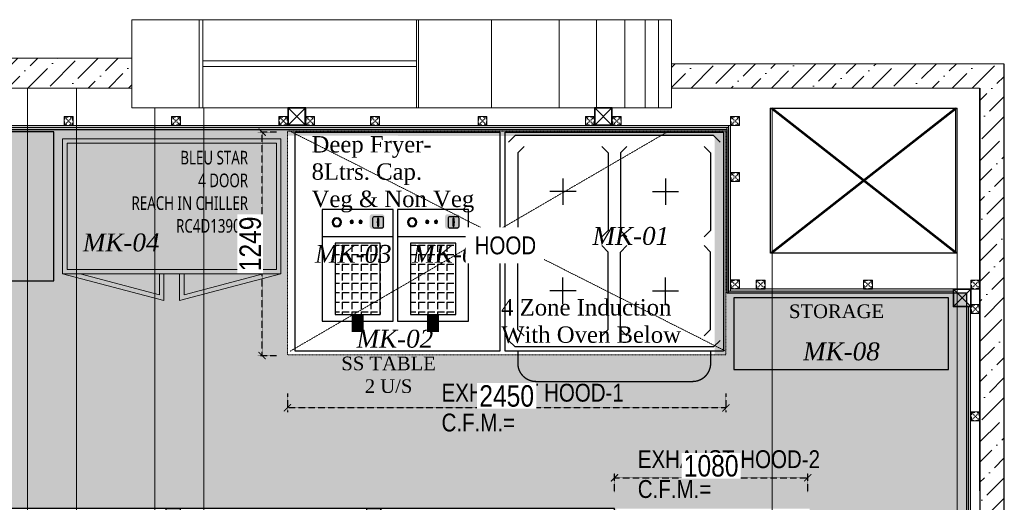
# Model space of a CAD drawing. Header units: millimetres. Extents: x -106827 to 92813, y -35754 to 7831.
# Tile 155 of 160: x 5246 to 10747, y -17565 to -14867. Entities that reach past the tile are written whole.
import ezdxf
from ezdxf.xclip import XClip

# ---------------------------------------------------------------- set-up
doc = ezdxf.new("R2010")
doc.units = ezdxf.units.MM
doc.header["$XCLIPFRAME"] = 2
doc.header["$PDMODE"] = 35
for name, pattern in [('General Arrangement Plan$0$( Hidden )', [0.375, 0.25, -0.125]), ('General Arrangement Plan$0$DASHDOT', [1, 0.5, -0.25, 0, -0.25]), ('General Arrangement Plan$1$.5', [2, 0.5, -0.5, 0.5, -0.5]), ('General Arrangement Plan$1$CORES & SETBACK$0$HIDDEN', [0.375, 0.25, -0.125]), ('General Arrangement Plan$1$HIDDEN', [0.375, 0.25, -0.125]), ('HIDDEN', [0.375, 0.25, -0.125])]:
    doc.linetypes.add(name, pattern=pattern)
for name, color, linetype in [('A-ANNO-DIMS-30', 7, 'Continuous'), ('General Arrangement Plan$1$Equipment', 5, 'Continuous'), ('General Arrangement Plan$1$Equipment Name', 7, 'Continuous'), ('General Arrangement Plan$1$IDS-DOOR', 45, 'Continuous'), ('General Arrangement Plan$1$wall', 7, 'Continuous'), ('IFF-35 HEAVY', 100, 'Continuous'), ('M-HVAC-INSULATION', 7, 'Continuous'), ('wall', 7, 'Continuous')]:
    doc.layers.add(name, color=color, linetype=linetype)
for name, color, linetype, lineweight in [('General Arrangement Plan$0$Exhaust Hood', 6, 'Continuous', 13), ('General Arrangement Plan$0$KITCHEN EQUIPMENT', 74, 'Continuous', 15), ('General Arrangement Plan$0$TEXT', 7, 'Continuous', 5), ('General Arrangement Plan$1$BEAM', 113, 'Continuous', 9), ('General Arrangement Plan$1$MEI- EXISTING WALLS', 1, 'Continuous', 15), ('General Arrangement Plan$1$PLASTER', 252, 'Continuous', 13), ('General Arrangement Plan$1$TILES', 104, 'Continuous', 9), ('General Arrangement Plan$1$TXT', 6, 'Continuous', 20), ('General Arrangement Plan$1$Wall Hatch', 8, 'Continuous', 0), ('HVAC EXISTING DUCT', 26, 'Continuous', 15)]:
    doc.layers.add(name, color=color, linetype=linetype, lineweight=lineweight)
doc.layers.add('General Arrangement Plan$1$MH- (Structural Elements)Strc-4', color=7, linetype='Continuous', lineweight=0, true_color=0xb85b00)
doc.layers.add('General Arrangement Plan$1$MS', color=7, linetype='Continuous', lineweight=0, true_color=0x3c5977)
doc.styles.add('General Arrangement Plan$1$Standard', font='ARIALN.TTF')
doc.styles.add('General Arrangement Plan$1$style12', font='BOOKOSI.TTF')
doc.styles.get("Standard").update_dxf_attribs({"font": 'ARIALN.TTF'})
doc.dimstyles.new('TFS-Dim', dxfattribs={"dimtxt": 120, "dimasz": 40, "dimexe": 25, "dimexo": 25, "dimgap": 4.5, "dimtad": 1, "dimdec": 0, "dimzin": 0, "dimdsep": 46, "dimtxsty": 'Standard', "dimblk": 'ARCHTICK', "dimcen": 0.09, "dimdle": 2, "dimclrd": 256, "dimclre": 8, "dimadec": 0, "dimazin": 0, "dimtfac": 1, "dimtdec": 0, "dimtofl": 0, "dimtmove": 1, "dimatfit": 3, "dimfxl": 1, "dimtolj": 1, "dimtzin": 0, "dimlwd": -1, "dimlwe": -1, "dimarcsym": 0})
pattern_1 = [(45, (0, 0), (1e-12, 8.838834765), [6.25, -6.25]), (135, (4.4194, 4.4194), (-8.838834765, 1e-12), [6.25, -6.25])]
pattern_2 = [(172.5, (-726867.071, -969433.78), (-6.58963561, -7.03506592), [0, -7.6, 0, -8.5, 0, -8.125]), (142.5, (-726867.071, -969433.78), (-16.23489865, -3.72068755), [0, -4.1, 0, -6.85, 0, -2.625]), (102.5, (-726862.722, -969438.128), (-11.030161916, 10.990146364), [0, -2.5, 0, -9, 0, -11.75]), (92.5, (-726862.722, -969438.128), (-13.73131425, 7.52521082), [0, -1.25, 0, -5.9, 0, -6.75])]

# ---------------------------------------------------------------- blocks, each defined once
blk = doc.blocks.new('General Arrangement Plan$1$VDVEV')
at = {"layer": 'General Arrangement Plan$1$MH- (Structural Elements)Strc-4', "lineweight": 5}
blk.add_lwpolyline([(490.4, 2629.6), (490.4, 3005.2), (0, 3005.2), (0, 2629.6)], dxfattribs=at)
at = {"layer": 'General Arrangement Plan$1$MH- (Structural Elements)Strc-4', "lineweight": 9}
for points in [[(490.4, 2608.7), (490.4, 2629.6), (0, 2629.6), (0, 2608.7)], [(490.4, 1419.1), (0, 1419.1), (0, 1408.7), (490.4, 1408.7)]]:
    blk.add_lwpolyline(points, close=True, dxfattribs=at)
for points in [[(0, 2608.7), (0, 1419.1)], [(229.6, 1419.1), (229.6, 2608.7)], [(260.9, 1419.1), (260.9, 2608.7)], [(490.4, 1419.1), (490.4, 2608.7)], [(0, 1408.7), (0, 0), (490.4, 0), (490.4, 1408.7)], [(0, 1001.7), (490.4, 1001.7)]]:
    blk.add_lwpolyline(points, dxfattribs=at)
at = {"layer": 'General Arrangement Plan$1$MH- (Structural Elements)Strc-4', "lineweight": 0}
for points in [[(0, 626.1), (490.4, 626.1)], [(0, 417.4), (490.4, 417.4)], [(0, 260.9), (490.4, 260.9)], [(0, 146.1), (490.4, 146.1)], [(0, 73), (490.4, 73)]]:
    blk.add_lwpolyline(points, dxfattribs=at)
blk = doc.blocks.new('General Arrangement Plan$1$A$C08D46EED')
at = {"lineweight": 0}
for p, q in [((-523.2, 710.2), (-440.8, 609.6)), ((-1219.8, 140, 0), (-1137.4, 39.4))]:
    blk.add_line(p, q, dxfattribs=at)
at = {"linetype": 'Continuous', "lineweight": 0, "const_width": 6}
blk.add_lwpolyline([(-440.8, 609.6), (-523.2, 710.2), (-569.6, 672.2), (-525.3, 618), (-513.6, 627.5), (-475.6, 581.1)], close=True, dxfattribs=at)
blk.add_lwpolyline([(-440.8, 609.6), (-523.2, 710.2), (-569.6, 672.2), (-525.3, 618), (-513.6, 627.5), (-475.6, 581.1)], close=True, dxfattribs=at)
at = {"lineweight": 0}
blk.add_lwpolyline([(-513.6, 627.5), (-560.1, 589.5), (-46.4, -38), (0, 0)], close=True, dxfattribs=at)
blk.add_lwpolyline([(-513.6, 627.5), (-560.1, 589.5), (-46.4, -38), (0, 0)], close=True, dxfattribs=at)
at = {"linetype": 'Continuous', "lineweight": 0, "const_width": 6, "elevation": 0}
blk.add_lwpolyline([(-1138.2, 38.8), (-1220.6, 139.4), (-1174.1, 177.4), (-1129.8, 123.2), (-1141.4, 113.7), (-1103.4, 67.3)], close=True, dxfattribs=at)
blk.add_lwpolyline([(-1138.2, 38.8), (-1220.6, 139.4), (-1174.1, 177.4), (-1129.8, 123.2), (-1141.4, 113.7), (-1103.4, 67.3)], close=True, dxfattribs=at)
at = {"color": 8, "linetype": 'General Arrangement Plan$1$HIDDEN', "ltscale": 0.025}
blk.add_arc((-511.6, 632, 0), 815.6, 219.45, 304.7707, dxfattribs=at)
blk = doc.blocks.new('General Arrangement Plan$1$A$C974a59a5')
at = {"layer": 'General Arrangement Plan$1$Equipment', "linetype": 'Continuous'}
h = blk.add_hatch(color=2, dxfattribs=at)
h.dxf.hatch_style = 1
h.paths.add_polyline_path([(41, -17.4, 0.414214), (32.1, -26.4), (32.1, -62.2, 0.414214), (41, -71.1), (76.9, -71.1, 0.414214), (85.8, -62.2), (85.8, -26.4, 0.414214), (76.9, -17.4)])
h = blk.add_hatch(color=256, dxfattribs=at)
h.dxf.hatch_style = 1
h.paths.add_polyline_path([(223.5, -46.9, 1), (189.8, -46.9, 1)])
h.paths.add_polyline_path([(220.2, -46.9, 1), (193.1, -46.9, 1)], flags=16)
h = blk.add_hatch(color=1, dxfattribs=at)
h.dxf.hatch_style = 1
h.paths.add_polyline_path([(113.1, -45.6, -1), (125.3, -45.6, -1)])
h = blk.add_hatch(color=2, dxfattribs=at)
h.dxf.hatch_style = 1
h.paths.add_polyline_path([(145.5, -45.6, -1), (157.6, -45.6, -1)])
h = blk.add_hatch(dxfattribs=at)
h.set_pattern_fill('ANGLE', color=251, scale=5, angle=180)
h.set_pattern_definition([(180, (-22665710.864, 7389292.22), (-4e-15, -34.925), [25.4, -9.525]), (270, (-22665710.864, 7389292.22), (34.925, -6e-15), [25.4, -9.525])])
h.paths.add_polyline_path([(47.1, -385), (212.9, -385), (212.9, -123.5), (47.1, -123.5)])
blk.add_line((0, -100), (260, -100), dxfattribs=at)
for points in [[(0, 0), (260, 0), (260, -410), (0, -410)], [(47.1, -123.5), (212.9, -123.5), (212.9, -385), (47.1, -385)]]:
    blk.add_lwpolyline(points, close=True, dxfattribs=at)
blk.add_lwpolyline([(41.4, -26.7), (68.5, -26.7, -0.414214), (75.2, -33.4), (75.2, -60.5, -0.414214), (68.5, -67.2), (41.4, -67.2, -0.414214), (34.7, -60.5), (34.7, -33.4, -0.414214)], format="xyb", close=True, dxfattribs=at)
at = {"layer": 'General Arrangement Plan$1$Equipment', "const_width": 44.2}
blk.add_lwpolyline([(130, -385), (129.7, -449)], dxfattribs=at)
at = {"layer": 'General Arrangement Plan$1$Equipment', "linetype": 'Continuous'}
for centre, radius in [((206.6, -46.9), 16.9), ((206.6, -46.9), 13.5), ((119.2, -45.6), 6.08), ((151.5, -45.6), 6.08)]:
    blk.add_circle(centre, radius, dxfattribs=at)
blk.add_ellipse((54.9, -46.9), major_axis=(0, -16), ratio=0.192581, dxfattribs=at)
blk = doc.blocks.new('General Arrangement Plan$1$A$C46ca8d90')
at = {"layer": 'General Arrangement Plan$1$Equipment', "color": 251}
for p, q in [((-787.9, 767.3, 0.7), (-763.6, 791.5, 0.7)), ((-763.6, 791.5, 0.7), (-36.4, 791.5, 0.7)), ((-12.1, 767.3, 0.7), (-36.4, 791.5, 0.7)), ((-753.3, 727.6, 0.7), (-730, 751, 0.7)), ((-753.3, 727.6, 0.7), (-753.3, 443.4, 0.7)), ((-445.8, 751, 0.7), (-422.4, 727.6, 0.7)), ((-422.4, 727.6, 0.7), (-422.4, 443.4, 0.7)), ((-354.2, 751, 0.7), (-377.6, 727.6, 0.7)), ((-377.6, 727.6, 0.7), (-377.6, 443.4, 0.7)), ((-46.7, 727.6, 0.7), (-70, 751, 0.7)), ((-46.7, 727.6, 0.7), (-46.7, 443.4, 0.7)), ((-587.9, 633.6, 0.7), (-587.9, 537.3, 0.7)), ((-212.1, 633.6, 0.7), (-212.1, 537.3, 0.7)), ((-539.7, 585.5, 0.7), (-636, 585.5, 0.7)), ((-260.3, 585.5, 0.7), (-164, 585.5, 0.7)), ((-753.3, 443.4, 0.7), (-730, 420, 0.7)), ((-422.4, 443.4, 0.7), (-445.8, 420, 0.7)), ((-377.6, 443.4, 0.7), (-354.2, 420, 0.7)), ((-46.7, 443.4, 0.7), (-70, 420, 0.7)), ((-753.3, 364, 0.7), (-730, 387.4, 0.7)), ((-753.3, 79.7, 0.7), (-753.3, 364, 0.7)), ((-422.4, 364, 0.7), (-445.8, 387.4, 0.7)), ((-422.4, 79.7, 0.7), (-422.4, 364, 0.7)), ((-377.6, 364, 0.7), (-354.2, 387.4, 0.7)), ((-377.6, 79.7, 0.7), (-377.6, 364, 0.7)), ((-46.7, 364, 0.7), (-70, 387.4, 0.7)), ((-46.7, 79.7, 0.7), (-46.7, 364, 0.7)), ((-587.9, 173.7, 0.7), (-587.9, 270, 0.7)), ((-212.1, 173.7, 0.7), (-212.1, 270, 0.7)), ((-539.7, 221.8, 0.7), (-636, 221.8, 0.7)), ((-260.3, 221.8, 0.7), (-164, 221.8, 0.7)), ((-753.3, 79.7, 0.7), (-730, 56.3, 0.7)), ((-445.8, 56.3, 0.7), (-422.4, 79.7, 0.7)), ((-354.2, 56.3, 0.7), (-377.6, 79.7, 0.7)), ((-46.7, 79.7, 0.7), (-70, 56.3, 0.7)), ((-787.9, 40, 0.7), (-763.6, 15.8, 0.7)), ((-12.1, 40, 0.7), (-36.4, 15.8, 0.7)), ((-763.6, 15.8, 0.7), (-36.4, 15.8, 0.7))]:
    blk.add_line(p, q, dxfattribs=at)
at = {"layer": 'General Arrangement Plan$1$Equipment'}
blk.add_lwpolyline([(-800, 0), (0, 0), (0, 803.7), (-800, 803.7)], close=True, dxfattribs=at)
blk = doc.blocks.new('General Arrangement Plan$1$A$C0642dd72')
at = {"layer": 'General Arrangement Plan$1$MS', "ltscale": 10}
for p, q in [((10587.9, 12649.7), (10687.9, 12749.7)), ((10687.9, 12649.7), (10587.9, 12749.7)), ((12300.7, 12649.7), (12400.7, 12749.7)), ((12400.7, 12649.7), (12300.7, 12749.7)), ((14305.3, 11636.5), (14405.3, 11736.5)), ((14405.3, 11636.5), (14305.3, 11736.5))]:
    blk.add_line(p, q, dxfattribs=at)
for points in [[(10587.9, 12649.7), (10687.9, 12649.7), (10687.9, 12749.7), (10587.9, 12749.7)], [(10591.9, 12653.7), (10683.9, 12653.7), (10683.9, 12745.7), (10591.9, 12745.7)], [(12300.7, 12649.7), (12400.7, 12649.7), (12400.7, 12749.7), (12300.7, 12749.7)], [(12304.7, 12653.7), (12396.7, 12653.7), (12396.7, 12745.7), (12304.7, 12745.7)], [(14305.3, 11636.5), (14405.3, 11636.5), (14405.3, 11736.5), (14305.3, 11736.5)], [(14309.3, 11640.5), (14401.3, 11640.5), (14401.3, 11732.5), (14309.3, 11732.5)]]:
    blk.add_lwpolyline(points, close=True, dxfattribs=at)
blk = doc.blocks.new('*U211')
at = {"layer": 'General Arrangement Plan$1$TILES'}
h = blk.add_hatch(dxfattribs=at)
h.set_pattern_fill('ZIGZAG', color=256, scale=50, angle=45)
h.set_pattern_definition(pattern_1)
h.paths.add_polyline_path([(98753.1, -854001.2), (105382.5, -854001.2), (105382.5, -853991.2), (98753.1, -853991.2)])
blk.add_lwpolyline([(105382.5, -854001.2), (105382.5, -853991.2), (98753.1, -853991.2), (98753.1, -854001.2)], close=True, dxfattribs=at)
blk = doc.blocks.new('*U221')
at = {"layer": 'General Arrangement Plan$1$PLASTER'}
h = blk.add_hatch(dxfattribs=at)
h.set_pattern_fill('AR-SAND', color=256, scale=5, angle=90)
h.set_pattern_definition(pattern_2)
h.paths.add_polyline_path([(127101.9, -848202.3), (127101.9, -848190.3), (119264.1, -848190.3), (119264.1, -848202.3)])
blk.add_lwpolyline([(127101.9, -848202.3), (127101.9, -848190.3), (119264.1, -848190.3), (119264.1, -848202.3)], close=True, dxfattribs=at)
blk = doc.blocks.new('General Arrangement Plan$1$A$C25013FFA')
at = {"layer": 'General Arrangement Plan$1$MS', "linetype": 'General Arrangement Plan$1$CORES & SETBACK$0$HIDDEN', "ltscale": 25}
for p, q in [((-9, 60), (35, 16)), ((35, 60), (-9, 16))]:
    blk.add_line(p, q, dxfattribs=at)
at = {"layer": 'General Arrangement Plan$1$MS', "ltscale": 25}
blk.add_lwpolyline([(-12, 13), (38, 13), (38, 63), (-12, 63)], close=True, dxfattribs=at)
blk.add_lwpolyline([(-12, 13), (38, 13), (38, 63), (-12, 63)], close=True, dxfattribs=at)
at = {"layer": 'General Arrangement Plan$1$MS', "linetype": 'General Arrangement Plan$1$.5', "ltscale": 25}
blk.add_lwpolyline([(-9, 16), (35, 16), (35, 60), (-9, 60)], close=True, dxfattribs=at)
blk = doc.blocks.new('*U224')
at = {"layer": 'General Arrangement Plan$1$TILES'}
h = blk.add_hatch(dxfattribs=at)
h.set_pattern_fill('ZIGZAG', color=256, scale=50, angle=45)
h.set_pattern_definition(pattern_1)
h.paths.add_polyline_path([(98763.1, -853991.2), (98763.1, -854001.2), (100018.5, -854001.2), (100018.5, -853991.2)])
blk.add_lwpolyline([(100018.5, -854001.2), (100018.5, -853991.2), (98763.1, -853991.2), (98763.1, -854001.2)], close=True, dxfattribs=at)
blk = doc.blocks.new('*U225')
at = {"layer": 'General Arrangement Plan$1$PLASTER'}
h = blk.add_hatch(dxfattribs=at)
h.set_pattern_fill('AR-SAND', color=256, scale=5, angle=90)
h.set_pattern_definition(pattern_2)
h.paths.add_polyline_path([(120529.6, -848202.3), (120529.6, -848190.3), (119286.1, -848190.3), (119286.1, -848202.3)])
blk.add_lwpolyline([(120529.6, -848202.3), (120529.6, -848190.3), (119286.1, -848190.3), (119286.1, -848202.3)], close=True, dxfattribs=at)
blk = doc.blocks.new('*U226')
at = {"layer": 'General Arrangement Plan$1$TILES'}
h = blk.add_hatch(dxfattribs=at)
h.set_pattern_fill('ZIGZAG', color=256, scale=50, angle=45)
h.set_pattern_definition(pattern_1)
h.paths.add_polyline_path([(99095.5, -853991.2), (99095.5, -854001.2), (100018.5, -854001.2), (100018.5, -853991.2)])
blk.add_lwpolyline([(100018.5, -854001.2), (100018.5, -853991.2), (99095.5, -853991.2), (99095.5, -854001.2)], close=True, dxfattribs=at)
blk = doc.blocks.new('*U208')
at = {"layer": 'General Arrangement Plan$1$PLASTER'}
h = blk.add_hatch(dxfattribs=at)
h.set_pattern_fill('AR-SAND', color=256, scale=5, angle=90)
h.set_pattern_definition(pattern_2)
h.paths.add_polyline_path([(120519.6, -848202.3), (120519.6, -848190.3), (119594.5, -848190.3), (119594.5, -848202.3)])
blk.add_lwpolyline([(120519.6, -848202.3), (120519.6, -848190.3), (119594.5, -848190.3), (119594.5, -848202.3)], close=True, dxfattribs=at)
blk = doc.blocks.new('*U201')
at = {"layer": 'General Arrangement Plan$1$TILES'}
h = blk.add_hatch(dxfattribs=at)
h.set_pattern_fill('ZIGZAG', color=256, scale=50, angle=45)
h.set_pattern_definition(pattern_1)
h.paths.add_polyline_path([(100018.5, -854001.2), (100018.5, -853991.2), (91188.8, -853991.2), (91188.8, -854001.2)])
blk.add_lwpolyline([(100018.5, -854001.2), (100018.5, -853991.2), (91188.8, -853991.2), (91188.8, -854001.2)], close=True, dxfattribs=at)
blk = doc.blocks.new('*U202')
at = {"layer": 'General Arrangement Plan$1$PLASTER'}
h = blk.add_hatch(dxfattribs=at)
h.set_pattern_fill('AR-SAND', color=256, scale=5, angle=90)
h.set_pattern_definition(pattern_2)
h.paths.add_polyline_path([(120539.6, -848202.3), (120539.6, -848190.3), (111689.8, -848190.3), (111689.8, -848202.3)])
blk.add_lwpolyline([(120539.6, -848202.3), (120539.6, -848190.3), (111689.8, -848190.3), (111689.8, -848202.3)], close=True, dxfattribs=at)
blk = doc.blocks.new('General Arrangement Plan')
at = {"layer": 'General Arrangement Plan$1$Wall Hatch', "true_color": 0xc7c8ca}
h = blk.add_hatch(dxfattribs=at)
h.set_pattern_fill('ANSI36', color=9, scale=25)
h.paths.add_polyline_path([(3100.4, 14050.1), (9916.9, 14050.1), (9916.9, 13882.8), (3100.4, 13882.8)])
h = blk.add_hatch(dxfattribs=at)
h.set_pattern_fill('ANSI36', color=9, scale=25)
h.paths.add_polyline_path([(12932.4, 14018.9), (12932.4, 13882.8), (14653.2, 13882.8), (14656, 4873.7), (14791.6, 4873.7), (14788.9, 14018.6)])
at = {"layer": 'General Arrangement Plan$0$Exhaust Hood', "linetype": 'General Arrangement Plan$0$DASHDOT', "ltscale": 0.25}
for p, q in [((10801.2, 12411.9), (12915.8, 13641.9)), ((10801.2, 13641.9), (13236.4, 12411.9))]:
    blk.add_line(p, q, dxfattribs=at)
blk.add_lwpolyline([(13236.4, 13641.9), (13236.4, 12391.9), (10786.2, 12391.9), (10786.2, 13641.9)], close=True, dxfattribs=at)
at = {"layer": 'General Arrangement Plan$0$KITCHEN EQUIPMENT'}
for points in [[(10750.2, 13599.2), (10750.2, 12844.2), (9530.2, 12844.2), (9530.2, 13599.2)], [(10725.2, 13574.2), (10725.2, 12869.2), (9555.2, 12869.2), (9555.2, 13574.2)]]:
    blk.add_lwpolyline(points, close=True, dxfattribs=at)
for points in [[(10096.1, 12844.2), (10096.1, 12695.6), (9530.2, 12844.2)], [(10071.1, 12844.2), (10071.1, 12728), (9628.7, 12844.2)], [(10184.2, 12844.2), (10184.2, 12695.6), (10750.2, 12844.2)], [(10209.2, 12844.2), (10209.2, 12728), (10651.7, 12844.2)]]:
    blk.add_lwpolyline(points, dxfattribs=at)
at = {"layer": 'General Arrangement Plan$1$BEAM', "linetype": 'General Arrangement Plan$0$( Hidden )', "ltscale": 11}
for points in [[(9607.6, 13882.8), (9607.6, 877.8), (9334.2, 877.8), (9334.2, 13882.8)], [(10318.6, 13772.8), (10318.6, 877.8), (10045.1, 877.8), (10045.1, 13772.8)]]:
    blk.add_lwpolyline(points, close=True, dxfattribs=at)
at = {"layer": 'General Arrangement Plan$1$Equipment'}
for points in [[(7982.4, 12804.8), (9482.3, 12804.8), (9482.3, 13639), (7982.4, 13639)], [(11972.6, 12412.7), (10829.6, 12412.7), (10829.6, 13636.7), (11972.6, 13636.7)], [(11972.6, 12412.7), (10829.6, 12412.7), (10829.6, 13636.7), (11972.6, 13636.7)], [(13280.8, 12310.2), (14480.4, 12310.2), (14480.4, 12710.4), (13280.8, 12710.4)]]:
    blk.add_lwpolyline(points, close=True, dxfattribs=at)
at = {"layer": 'General Arrangement Plan$1$Equipment', "const_width": 7.62}
blk.add_lwpolyline([(13150.9, 12411.9), (13150.9, 12344.4, -0.414214), (13049.3, 12242.8), (12175.6, 12242.8, -0.414214), (12073.9, 12344.4), (12073.9, 12411.9)], format="xyb", dxfattribs=at)
at = {"layer": 'General Arrangement Plan$1$MEI- EXISTING WALLS', "color": 18, "true_color": 0x000000}
for p, q in [((14788.9, 14018.6), (12932.4, 14018.5)), ((14791.5, 4871.9), (14791.5, 14018.6)), ((14653.2, 13882.9), (12932.4, 13882.8)), ((14656, 5036.9), (14656, 13882.8))]:
    blk.add_line(p, q, dxfattribs=at)
blk.add_lwpolyline([(9916.9, 14050.2), (3094.3, 14050.1), (3094.3, 13882.8), (9916.9, 13882.8), (9916.9, 14050.2)], dxfattribs=at)
at = {"layer": 'General Arrangement Plan$1$MH- (Structural Elements)Strc-4'}
blk.add_lwpolyline([(3100.4, 14050.1), (9916.9, 14050.1), (9916.9, 13882.8), (3100.4, 13882.8)], close=True, dxfattribs=at)
blk.add_lwpolyline([(12932.4, 14018.9), (12932.4, 13882.8), (14653.2, 13882.8), (14656, 4873.7), (14791.6, 4873.7), (14788.9, 14018.6), (12932.4, 14018.9)], dxfattribs=at)
at = {"layer": 'General Arrangement Plan$1$wall', "color": 251, "ltscale": 5, "true_color": 0x636466}
blk.add_lwpolyline([(14518, 13771.2), (14518, 12960.5), (13484.5, 12960.5), (13484.5, 13771.2)], close=True, dxfattribs=at)
for points in [[(14518, 12960.5), (13484.5, 13771.2)], [(14518, 13771.2), (13484.5, 12960.5)]]:
    blk.add_lwpolyline(points, dxfattribs=at)
at = {"layer": 'General Arrangement Plan$1$Wall Hatch'}
blk.add_lwpolyline([(9916.9, 14265), (12932.4, 14265), (12932.4, 13772.8), (9916.9, 13772.8)], close=True, dxfattribs=at)
at = {"layer": 'General Arrangement Plan$1$Equipment', "xscale": -1.524003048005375, "yscale": 1.524003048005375, "zscale": 1.524003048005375}
for name, p in [('General Arrangement Plan$1$A$C46ca8d90', (12002.8, 12411.9)), ('General Arrangement Plan$1$A$C974a59a5', (11377, 13204.1)), ('General Arrangement Plan$1$A$C974a59a5', (11798.2, 13204.1))]:
    blk.add_blockref(name, p, dxfattribs=at)
at = {"layer": 'General Arrangement Plan$1$IDS-DOOR', "color": 1, "xscale": 1.331512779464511, "yscale": 1.331512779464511, "zscale": 1.331512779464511, "rotation": 320.6991735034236}
blk.add_blockref('General Arrangement Plan$1$A$C08D46EED', (11248.6, 10359.5), dxfattribs=at)
at = {"layer": 'General Arrangement Plan$1$MH- (Structural Elements)Strc-4', "xscale": 1.003446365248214, "yscale": 1.003446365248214, "zscale": 1.003446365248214, "rotation": 90}
blk.add_blockref('General Arrangement Plan$1$VDVEV', (12932.4, 13772.8), dxfattribs=at)
at = {"layer": 'General Arrangement Plan$1$MS', "ltscale": 10}
blk.add_blockref('General Arrangement Plan$1$A$C0642dd72', (200.7, 1023.9), dxfattribs=at)
at = {"layer": 'General Arrangement Plan$1$MS', "ltscale": 25, "rotation": 180}
for p in [(9576.6, 13736.6), (10176.6, 13736.6), (10776.6, 13736.6), (12639.4, 13736.7), (13300.5, 13736.7), (13300.5, 13423.6), (13300.5, 12823.6), (13443, 12822.6), (14043, 12822.6), (14643, 12822.6), (14643, 12685.7), (14643, 12085.7)]:
    blk.add_blockref('General Arrangement Plan$1$A$C25013FFA', p, dxfattribs=at)
at = {"layer": 'General Arrangement Plan$1$MS', "ltscale": 25, "xscale": -1, "rotation": 180}
for p in [(10900.6, 13736.6), (11263.4, 13736.7), (11863.4, 13736.7), (12463.4, 13736.7)]:
    blk.add_blockref('General Arrangement Plan$1$A$C25013FFA', p, dxfattribs=at)
at = {"layer": 'General Arrangement Plan$1$PLASTER', "xscale": -1}
for name, p, rotation in [('*U202', (-107289.1, -834528.7), 180), ('*U208', (-834939.8, 133268.2), 90), ('*U225', (-106023.6, -835441.7), 180), ('*U221', (-833599.4, 131924.6), 90)]:
    blk.add_blockref(name, p, dxfattribs=dict(at, rotation=rotation))
at = {"layer": 'General Arrangement Plan$1$TILES'}
for name, p in [('*U201', (-86778, 867652.9)), ('*U224', (-85512.6, 866739.8))]:
    blk.add_blockref(name, p, dxfattribs=at)
for name, p, rotation in [('*U226', (867241.7, 112757.2), 270), ('*U211', (868582.2, 111413.5), 269.9999999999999)]:
    blk.add_blockref(name, p, dxfattribs=dict(at, rotation=rotation))
at = {"layer": 'General Arrangement Plan$0$TEXT', "color": 1, "char_height": 100, "attachment_point": 7, "style": 'General Arrangement Plan$1$Standard'}
for s, insert in [('{\\fTimes New Roman|b0|i1|c0|p18;MK-01}', (12491, 13005)), ('{\\fTimes New Roman|b0|i1|c0|p18;MK-04}', (9643.7, 12968.5)), ('{\\fTimes New Roman|b0|i1|c0|p18;MK-03}', (10940.5, 12904.7)), ('{\\fTimes New Roman|b0|i1|c0|p18;MK-03}', (11484.2, 12904.7)), ('{\\fTimes New Roman|b0|i1|c0|p18;MK-02}', (11172.8, 12430.5)), ('{\\fTimes New Roman|b0|i1|c0|p18;MK-08}', (13667.6, 12359.8))]:
    blk.add_mtext(s, dxfattribs=dict(at, insert=insert))
at = {"layer": 'General Arrangement Plan$1$Equipment Name', "color": 0, "style": 'General Arrangement Plan$1$style12'}
for s, insert, char_height, width, attachment_point in [('{\\fMicrosoft YaHei UI|b0|i0|c0|p34;\\W0.75;BLEU STAR \\P4 DOOR \\PREACH IN CHILLER \\PRC4D1390E}', (10566.6, 13532.1), 76.2, 665.805, 3), ('\\A1;\\pxql;{\\C256;Deep Fryer-\\P8Ltrs. Cap. \\PVeg & Non Veg}', (12085, 13187.8), 91.44, 1163.721, 9), ('\\A1;\\pxql;{\\C256;4 Zone Induction \\PWith Oven Below}', (13144.2, 12457.1), 91.44, 1163.721, 9), ('STORAGE', (14119.7, 12673.6), 76.2, 665.805, 3), ('\\pxqc;SS TABLE\\P2 U/S', (11684.5, 12382.1), 76.2, 665.805, 3)]:
    blk.add_mtext(s, dxfattribs=dict(at, insert=insert, char_height=char_height, width=width, attachment_point=attachment_point))
at = {"layer": 'General Arrangement Plan$1$TXT', "color": 6, "ltscale": 0.25, "char_height": 100, "width": 1022.292, "attachment_point": 1, "style": 'General Arrangement Plan$1$Standard'}
for s, insert in [('EXHAUST HOOD-1\\PC.F.M.=', (11647.6, 12230.4)), ('EXHAUST HOOD-2\\PC.F.M.=', (12743.9, 11858.8))]:
    blk.add_mtext(s, dxfattribs=dict(at, insert=insert))
blk = doc.blocks.new('_ArchTick')
at = {"color": 0, "linetype": 'ByBlock', "const_width": 0.15}
blk.add_lwpolyline([(-0.5, -0.5), (0.5, 0.5)], dxfattribs=at)
blk = doc.blocks.new('*D289')
at = {"layer": 'A-ANNO-DIMS-30', "linetype": 'HIDDEN'}
blk.add_line((8567.6, -17427.3), (9651.5, -17427.3), dxfattribs=at)
at = {"layer": 'A-ANNO-DIMS-30', "color": 8, "linetype": 'HIDDEN'}
for p, q in [((8569.6, -17507.3), (8569.6, -17402.3)), ((9649.5, -17507.3), (9649.5, -17402.3))]:
    blk.add_line(p, q, dxfattribs=at)
at = {"layer": 'Defpoints', "color": 0}
for p in [(9649.5, -17427.3), (8569.6, -17599.8), (9649.5, -17599.8)]:
    blk.add_point(p, dxfattribs=at)
at = {"layer": 'A-ANNO-DIMS-30', "xscale": 40, "yscale": 40, "zscale": 40, "rotation": 180}
blk.add_blockref('_ArchTick', (8569.6, -17427.3), dxfattribs=at)
at = {"layer": 'A-ANNO-DIMS-30', "xscale": 40, "yscale": 40, "zscale": 40}
blk.add_blockref('_ArchTick', (9649.5, -17427.3), dxfattribs=at)
at = {"layer": 'A-ANNO-DIMS-30', "color": 0, "insert": (9109.5, -17361.5), "char_height": 120, "attachment_point": 5, "bg_fill": 3, "box_fill_scale": 1.1, "bg_fill_color": 256, "bg_fill_true_color": 13158600, "bg_fill_transparency": 0}
blk.add_mtext('\\A1;1080', dxfattribs=at)
blk = doc.blocks.new('*D291')
at = {"layer": 'A-ANNO-DIMS-30', "color": 8, "linetype": 'HIDDEN'}
for p, q in [((6741.9, -16956.6), (6741.9, -17061.6)), ((9192.1, -16956.6), (9192.1, -17061.6))]:
    blk.add_line(p, q, dxfattribs=at)
at = {"layer": 'A-ANNO-DIMS-30', "linetype": 'HIDDEN'}
blk.add_line((9194.1, -17036.6), (6739.9, -17036.6), dxfattribs=at)
at = {"layer": 'Defpoints', "color": 0}
for p in [(6741.9, -16745.1), (9192.1, -16745.1), (6741.9, -17036.6)]:
    blk.add_point(p, dxfattribs=at)
at = {"layer": 'A-ANNO-DIMS-30', "xscale": 40, "yscale": 40, "zscale": 40, "rotation": 180}
blk.add_blockref('_ArchTick', (6741.9, -17036.6), dxfattribs=at)
at = {"layer": 'A-ANNO-DIMS-30', "xscale": 40, "yscale": 40, "zscale": 40}
blk.add_blockref('_ArchTick', (9192.1, -17036.6), dxfattribs=at)
at = {"layer": 'A-ANNO-DIMS-30', "color": 0, "insert": (7967, -16970.9), "char_height": 120, "attachment_point": 5, "bg_fill": 3, "box_fill_scale": 1.1, "bg_fill_color": 256, "bg_fill_true_color": 13158600, "bg_fill_transparency": 0}
blk.add_mtext('\\A1;2450', dxfattribs=at)
blk = doc.blocks.new('*D292')
at = {"layer": 'A-ANNO-DIMS-30', "color": 8, "linetype": 'HIDDEN'}
for p, q in [((6680.8, -15495.6), (6575.8, -15495.6)), ((6680.8, -16745.1), (6575.8, -16745.1))]:
    blk.add_line(p, q, dxfattribs=at)
at = {"layer": 'A-ANNO-DIMS-30', "linetype": 'HIDDEN'}
blk.add_line((6600.8, -16747.1), (6600.8, -15493.6), dxfattribs=at)
at = {"layer": 'Defpoints', "color": 0}
for p in [(6600.8, -15495.6), (6741.9, -15495.6), (6741.9, -16745.1)]:
    blk.add_point(p, dxfattribs=at)
at = {"layer": 'A-ANNO-DIMS-30', "xscale": 40, "yscale": 40, "zscale": 40}
for p, rotation in [((6600.8, -15495.6), 90), ((6600.8, -16745.1), 270)]:
    blk.add_blockref('_ArchTick', p, dxfattribs=dict(at, rotation=rotation))
at = {"layer": 'A-ANNO-DIMS-30', "color": 0, "insert": (6535, -16120.4), "char_height": 120, "attachment_point": 5, "rotation": 90, "bg_fill": 3, "box_fill_scale": 1.1, "bg_fill_color": 256, "bg_fill_true_color": 13158600, "bg_fill_transparency": 0}
blk.add_mtext('\\A1;1249', dxfattribs=at)

msp = doc.modelspace()

# ---------------------------------------------------------------- hatches: boundary and pattern name
at = {"layer": 'M-HVAC-INSULATION'}
h = msp.add_hatch(dxfattribs=at)
h.set_pattern_fill('DOTS', scale=50)
h.set_pattern_definition([(0, (25993.815, -19598.95), (39.6875, 79.375), [0, -79.375])])
h.paths.add_polyline_path([(9129.1, -15516.8), (9129.1, -16740.8), (6741.9, -16740.4), (6741.9, -15516.4)])
h.paths.add_polyline_path([(8580, -20432.4), (8580, -17599.8), (9660, -17599.8), (9660, -20432.4)])
edge = h.paths.add_edge_path()
edge.add_line((1940, -17599.8), (1175.5, -17599.8))
edge.add_line((1175.5, -17599.8), (1175.5, -16399.8))
edge.add_line((1175.5, -16399.8), (2725.5, -16399.8))
edge.add_line((2725.5, -16399.8), (2725.5, -17599.8))
edge.add_line((2725.5, -17599.8), (8569.6, -17599.8))
edge.add_line((8569.6, -17599.8), (8569.6, -23176.2))
edge.add_line((8569.6, -23176.2), (10536.7, -23176.2))
edge.add_line((10536.7, -23176.2), (10536.7, -16395.7))
edge.add_arc((10534.7, -16395.7), 2, 0, 90)
edge.add_line((10534.7, -16393.7), (9196.2, -16393.7))
edge.add_line((9196.2, -16393.7), (9196.2, -15480.7))
edge.add_line((9196.2, -15480.7), (366.4, -15480.7))
edge.add_line((366.4, -15480.7), (365, -17599.8))
edge.add_line((365, -17599.8), (1940, -17599.8))

# ---------------------------------------------------------------- linework, layer by layer
at = {"layer": 'IFF-35 HEAVY', "ltscale": 100}
msp.add_lwpolyline([(8569.6, -23176.2), (8569.6, -17599.8), (365, -17599.8), (366.4, -15480.7), (9196.2, -15480.7), (9196.2, -16393.7), (10534.7, -16393.7, -0.414214), (10536.7, -16395.7), (10536.7, -23176.2), (8569.6, -23176.2)], format="xyb", dxfattribs=at)

# ---------------------------------------------------------------- next in the draw order: block references
at = {"color": 7}
ref = msp.add_blockref('General Arrangement Plan', (-4044.3, -29132.4), dxfattribs=at)
XClip(ref).set_block_clipping_path([(48.7190010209, -107.5186207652), (15251.6043912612, 15253.5715002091)])

# ---------------------------------------------------------------- next in the draw order: linework, layer by layer
at = {"layer": 'HVAC EXISTING DUCT', "linetype": 'Continuous', "ltscale": 4}
for points in [[(10484.1, -15361.2), (10484.1, -16171.9), (9450.7, -16171.9), (9450.7, -15361.2)], [(10484.1, -15361.2), (10484.1, -16171.9), (9450.7, -16171.9), (9450.7, -15361.2)], [(9450.7, -16171.9), (9450.7, -24209.4), (10484.1, -24209.4), (10484.1, -16171.9)]]:
    msp.add_lwpolyline(points, close=True, dxfattribs=at)
for points in [[(10484.1, -15361.2), (9450.7, -16171.9)], [(10484.1, -16171.9), (9450.7, -15361.2)], [(10484.1, -15361.2), (9450.7, -16171.9)]]:
    msp.add_lwpolyline(points, dxfattribs=at)
at = {"layer": 'wall', "ltscale": 5}
msp.add_lwpolyline([(10484.1, -16171.9), (9450.7, -15361.2)], dxfattribs=at)

# ---------------------------------------------------------------- next in the draw order: texts
at = {"layer": 'A-ANNO-DIMS-30', "color": 7, "insert": (7788.1, -16078.7), "char_height": 100, "width": 338.381, "attachment_point": 1, "bg_fill": 3, "box_fill_scale": 1.5, "bg_fill_color": 256, "bg_fill_transparency": 0}
msp.add_mtext('HOOD', dxfattribs=at)

# ---------------------------------------------------------------- next in the draw order: dimensions: what is measured, and where the dimension line sits
at = {"layer": 'A-ANNO-DIMS-30', "color": 7}
dim = msp.add_linear_dim(base=(6741.9, -17036.6), p1=(9192.1, -16745.1), p2=(6741.9, -16745.1), dimstyle='TFS-Dim', override={"dimfxl": 80, "dimfxlon": 1, "dimtfill": 1, "dimarcsym": 1}, dxfattribs=at)
dim.commit()
dim.dimension.update_dxf_attribs({"geometry": '*D291', "text_midpoint": (7967, -16970.9)})

# ---------------------------------------------------------------- next in the draw order: dimensions: what is measured, and where the dimension line sits
dim = msp.add_linear_dim(base=(6600.7606, -15495.6457), p1=(6741.8648, -16745.1399), p2=(6741.8648, -15495.6457), angle=90, dimstyle='TFS-Dim', override={"dimfxl": 80, "dimfxlon": 1, "dimtfill": 1, "dimarcsym": 1}, dxfattribs=at)
dim.commit()
dim.dimension.update_dxf_attribs({"geometry": '*D292', "text_midpoint": (6534.9919, -16120.3928)})
dim = msp.add_linear_dim(base=(9649.5, -17427.3), p1=(8569.6, -17599.8), p2=(9649.5, -17599.8), dimstyle='TFS-Dim', override={"dimfxl": 80, "dimfxlon": 1, "dimtfill": 1, "dimarcsym": 1}, dxfattribs=at)
dim.commit()
dim.dimension.update_dxf_attribs({"geometry": '*D289', "text_midpoint": (9109.5, -17361.5)})

doc.saveas('drawing.dxf')
